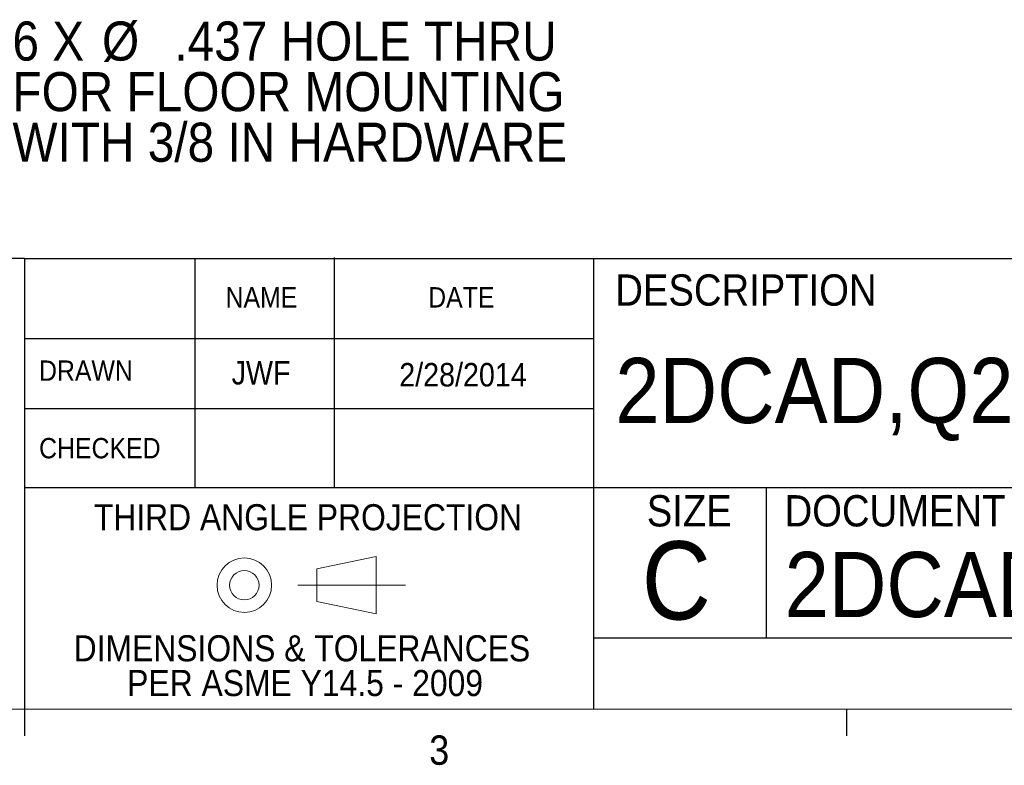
# Paper-space layout '2' of a CAD drawing. Header units: inches. Extents: x 1 to 109, y 1 to 85.
# Tile 19 of 136: x 68 to 84, y 1 to 13. Entities that reach past the tile are written whole.
import ezdxf

# ---------------------------------------------------------------- set-up
doc = ezdxf.new("R2010")
doc.units = ezdxf.units.IN
doc.header["$MEASUREMENT"] = 0
doc.linetypes.add('CENTERX2', pattern=[0.8, 0.5, -0.1, 0.1, -0.1])
doc.layers.add('FORMAT', color=7, linetype='Continuous')
doc.styles.add('SLDTEXTSTYLE0', font='GOTHIC.TTF', dxfattribs={"width": 0.913})
doc.styles.add('SLDTEXTSTYLE1', font='GOTHIC.TTF', dxfattribs={"width": 0.913})

# ---------------------------------------------------------------- blocks, each defined once
blk = doc.blocks.new('Block13')
at = {"color": 7, "linetype": 'Continuous', "lineweight": 0, "ltscale": 5}
for p, q in [((47.749, 18.203), (48.698, 18.399)), ((48.698, 18.399), (48.698, 17.484)), ((47.749, 18.203), (47.749, 17.68)), ((48.698, 17.484), (47.749, 17.68))]:
    blk.add_line(p, q, dxfattribs=at)
at = {"color": 7, "linetype": 'CENTERX2', "lineweight": 0, "ltscale": 5}
blk.add_line((47.447, 17.942), (49.167, 17.942), dxfattribs=at)
at = {"color": 7, "linetype": 'Continuous', "lineweight": 0, "ltscale": 5}
for radius in [0.436, 0.235]:
    blk.add_circle((46.593, 17.942), radius, dxfattribs=at)
blk = doc.blocks.new('SW_NOTE_13')
at = {"layer": 'FORMAT', "color": 0, "ltscale": 5, "char_height": 0.41667, "attachment_point": 2, "style": 'SLDTEXTSTYLE0'}
for s, insert in [('DIMENSIONS & TOLERANCES', (3.711, 0.532)), (' PER ASME Y14.5 - 2009', (3.691, -0.023))]:
    blk.add_mtext(s, dxfattribs=dict(at, insert=insert))
blk = doc.blocks.new('SW_NOTE_20')
at = {"layer": 'FORMAT', "color": 0, "ltscale": 5, "char_height": 0.625, "attachment_point": 1, "style": 'SLDTEXTSTYLE0'}
for s, insert in [('6 X ', (0.119, 0.267)), ('%%c', (1.55, 0.267)), (' .437 HOLE THRU', (2.493, 0.267)), ('FOR FLOOR MOUNTING', (0.119, -0.541)), ('WITH 3/8 IN HARDWARE', (0.119, -1.349))]:
    blk.add_mtext(s, dxfattribs=dict(at, insert=insert))

psp = doc.layouts.new('2')

# ---------------------------------------------------------------- linework, layer by layer
at = {"layer": 'FORMAT', "ltscale": 5}
for p, q in [((68.2394, 9.2573), (59.0745, 9.2573)), ((68.2394, 9.2573), (68.2394, 5.5986)), ((68.2394, 9.2573), (77.3242, 9.2573)), ((70.9588, 9.2573), (70.9588, 5.5986)), ((73.1844, 9.2696), (73.1844, 5.5986)), ((77.3242, 9.2573), (77.3242, 2.053)), ((77.3242, 9.2573), (107.6144, 9.2573)), ((68.2394, 7.9786), (77.3242, 7.9786)), ((68.2394, 6.8587), (77.3242, 6.8587)), ((68.2394, 5.5986), (77.3242, 5.5986)), ((68.2394, 5.5986), (68.2394, 2.053)), ((77.3242, 5.5986), (107.6144, 5.5986)), ((80.0848, 5.5986), (80.0848, 3.1936)), ((77.3242, 3.1936), (107.6144, 3.1936)), ((68.2394, 2.053), (68.2394, 1.629)), ((81.3644, 2.053), (81.3644, 1.629))]:
    psp.add_line(p, q, dxfattribs=at)
at = {"layer": 'FORMAT', "lineweight": 0, "ltscale": 5}
psp.add_line((107.6144, 2.053), (2.6144, 2.053), dxfattribs=at)

# ---------------------------------------------------------------- block references
at = {"layer": 'FORMAT', "color": 1, "ltscale": 5}
psp.add_blockref('SW_NOTE_20', (67.926, 12.7741), dxfattribs=at)
at = {"layer": 'FORMAT', "ltscale": 5}
psp.add_blockref('Block13', (25.1563, -13.9074), dxfattribs=at)
at = {"layer": 'FORMAT', "color": 7, "ltscale": 5}
psp.add_blockref('SW_NOTE_13', (68.958, 2.7033), dxfattribs=at)

# ---------------------------------------------------------------- texts
for s, insert, char_height, attachment_point, style in [('DESCRIPTION', (77.6748, 9.0011), 0.5, 1, 'SLDTEXTSTYLE0'), ('NAME', (72.0223, 8.7967), 0.325, 2, 'SLDTEXTSTYLE1'), ('DATE', (75.2142, 8.7967), 0.325, 2, 'SLDTEXTSTYLE1'), ('DRAWN', (68.4695, 7.6254), 0.325, 1, 'SLDTEXTSTYLE1'), ('JWF', (72.0163, 7.6166), 0.375, 2, 'SLDTEXTSTYLE0'), ('2/28/2014', (75.2417, 7.5851), 0.375, 2, 'SLDTEXTSTYLE0'), ('2DCAD,Q2,STANDARD', (77.6748, 7.6664), 1.041667, 1, 'SLDTEXTSTYLE0'), ('CHECKED', (68.4706, 6.3869), 0.325, 1, 'SLDTEXTSTYLE1'), ('SIZE', (78.1769, 5.4738), 0.5, 1, 'SLDTEXTSTYLE0'), ('DOCUMENT NUMBER', (80.3782, 5.4738), 0.5, 1, 'SLDTEXTSTYLE0'), ('THIRD ANGLE PROJECTION', (72.7645, 5.3294), 0.416667, 2, 'SLDTEXTSTYLE0'), ('C', (78.098, 4.7369), 1.25, 1, 'SLDTEXTSTYLE1'), ('2DCAD-Q2-STD', (80.3782, 4.5671), 1.041667, 1, 'SLDTEXTSTYLE0'), ('3', (74.7027, 1.6345), 0.4687, 1, 'SLDTEXTSTYLE0')]:
    psp.add_mtext(s, dxfattribs=dict(at, insert=insert, char_height=char_height, attachment_point=attachment_point, style=style))

doc.saveas('drawing.dxf')
